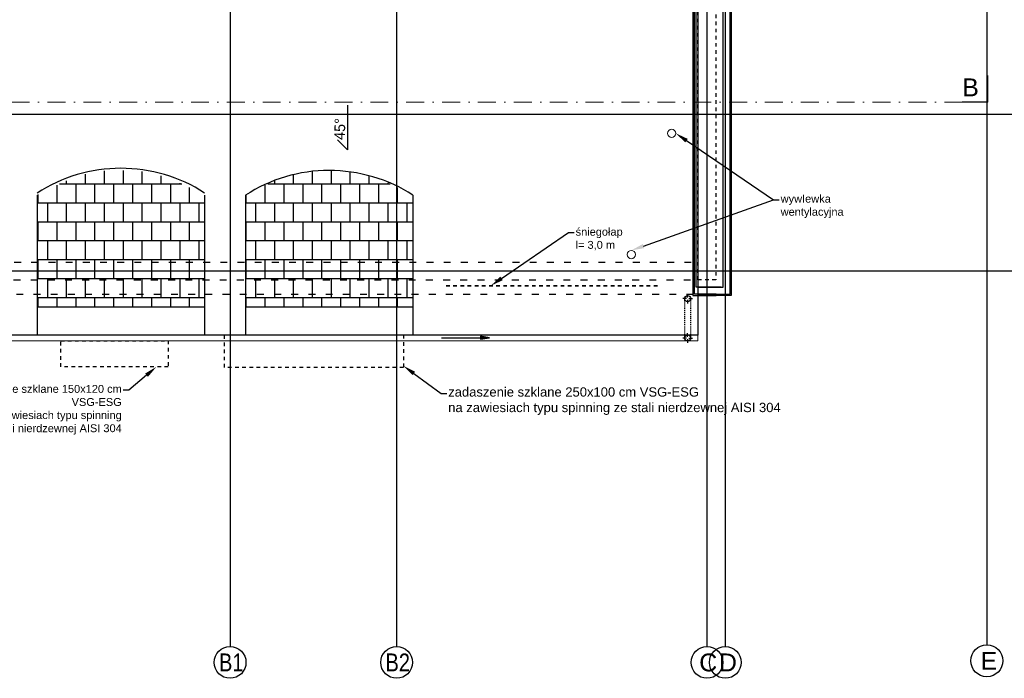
# Model space of a CAD drawing. Header units: millimetres. Extents: x -7023 to 53801, y 9849 to 33561.
# Tile 179 of 256: x 19068 to 20443, y 17827 to 18748. Entities that reach past the tile are written whole.
import ezdxf

# ---------------------------------------------------------------- set-up
doc = ezdxf.new("R2010")
doc.units = ezdxf.units.MM
for name, pattern in [('0.5_0.5', [1, 0.5, -0.5]), ('218-500', [1, 0.5, -0.5]), ('ACAD_ISO03W100', [30, 12, -18]), ('Dash 1_5', [3, 1.5, -1.5]), ('DASHDOT', [1, 0.5, -0.25, 0, -0.25])]:
    doc.linetypes.add(name, pattern=pattern)
doc.layers.add('.IE_podklad', color=252, linetype='Continuous')
doc.styles.add('Arial', font='arial.ttf', dxfattribs={"height": 125})
doc.styles.add('MtX_ISOCPEUR', font='txt')
doc.styles.get("Standard").update_dxf_attribs({"font": 'arial.ttf'})
doc.linetypes.add('ZIGZAG', pattern='A,0.00254,-5.08,[131,ltypeshp.shx,S=5.08,R=0,X=-5.08,Y=0],-10.16,[131,ltypeshp.shx,S=5.08,R=180,X=5.08,Y=0],-5.08', length=20.32254)

msp = doc.modelspace()

# ---------------------------------------------------------------- hatches: boundary and pattern name
at = {"layer": '.IE_podklad'}
h = msp.add_hatch(color=256, dxfattribs=at)
h.dxf.hatch_style = 1
h.paths.add_polyline_path([(19711.3, 18305.7), (19711.3, 18303.4), (19723.8, 18303.4)])
h = msp.add_hatch(color=256, dxfattribs=at)
h.dxf.hatch_style = 1
h.paths.add_polyline_path([(19711.3, 18303.4), (19711.3, 18301.2), (19723.8, 18303.4)])

# ---------------------------------------------------------------- linework, layer by layer
at = {"layer": '.IE_podklad', "ltscale": 25}
for p, q in [((19361.6, 19964), (19361.6, 17871.9)), ((19594.1, 19964), (19594.1, 17871.9)), ((20027.6, 19964), (20027.6, 17871.9)), ((20053.1, 19964), (20053.1, 17871.9)), ((20420, 18632.8), (20420, 18669.9)), ((18286.1, 18615.7), (21585.1, 18615.7)), ((18286.1, 18396.7), (21585.1, 18396.7))]:
    msp.add_line(p, q, dxfattribs=at)
at = {"layer": '.IE_podklad', "ltscale": 30}
msp.add_line((20418.5, 19963.4), (20418.5, 17874.1), dxfattribs=at)
at = {"layer": '.IE_podklad'}
for p, q in [((20015, 19232.2), (20015, 18307.2)), ((20008, 19177.2), (20008, 18362.2)), ((20010, 18364.2), (20010, 19175.2)), ((20060, 18364.2), (20060, 19175.2)), ((20061.5, 19177.2), (20061.5, 18362.2)), ((19525.7, 18628.5), (19525.7, 18565.8)), ((19525.7, 18565.8), (19511.6, 18580)), ((19186.1, 18518.3), (19186.1, 18536.4)), ((19212.5, 18518.3), (19212.5, 18537.2)), ((19476.7, 18518.3), (19476.7, 18536.4)), ((19503.1, 18518.3), (19503.1, 18537.2)), ((19133.3, 18518.3), (19133.3, 18522.7)), ((19159.7, 18518.3), (19159.7, 18531.9)), ((19239, 18518.3), (19239, 18535.7)), ((19265.4, 18518.3), (19265.4, 18529.8)), ((19423.9, 18518.3), (19423.9, 18522.5)), ((19450.3, 18518.3), (19450.3, 18531.8)), ((19529.5, 18518.3), (19529.5, 18535.7)), ((19555.9, 18518.3), (19555.9, 18529.9)), ((19120.1, 18491.9), (19120.1, 18516.8)), ((19123.4, 18518.3), (19294.3, 18518.3)), ((19146.5, 18491.9), (19146.5, 18518.3)), ((19172.9, 18491.9), (19172.9, 18518.3)), ((19199.3, 18491.9), (19199.3, 18518.3)), ((19225.7, 18491.9), (19225.7, 18518.3)), ((19252.2, 18491.9), (19252.2, 18518.3)), ((19278.6, 18491.9), (19278.6, 18518.3)), ((19291.8, 18518.3), (19291.8, 18519.5)), ((19305, 18491.9), (19305, 18513.3)), ((19410.7, 18491.9), (19410.7, 18516.6)), ((19414.4, 18518.3), (19585.3, 18518.3)), ((19437.1, 18491.9), (19437.1, 18518.3)), ((19463.5, 18491.9), (19463.5, 18518.3)), ((19489.9, 18491.9), (19489.9, 18518.3)), ((19516.3, 18491.9), (19516.3, 18518.3)), ((19542.7, 18491.9), (19542.7, 18518.3)), ((19569.2, 18491.9), (19569.2, 18518.3)), ((19582.4, 18518.3), (19582.4, 18519.7)), ((19595.6, 18491.9), (19595.6, 18513.5)), ((19092, 18502.4), (19092, 18346.7)), ((19093.7, 18491.9), (19093.7, 18503.4)), ((19325.8, 18502.4), (19325.8, 18346.7)), ((19383, 18502.4), (19383, 18346.7)), ((19384.2, 18491.9), (19384.2, 18503.2)), ((19616.8, 18502.4), (19616.8, 18346.7)), ((19092, 18491.9), (19325.8, 18491.9)), ((19106.9, 18465.5), (19106.9, 18491.9)), ((19133.3, 18465.5), (19133.3, 18491.9)), ((19159.7, 18465.5), (19159.7, 18491.9)), ((19186.1, 18465.5), (19186.1, 18491.9)), ((19212.5, 18465.5), (19212.5, 18491.9)), ((19239, 18465.5), (19239, 18491.9)), ((19265.4, 18465.5), (19265.4, 18491.9)), ((19291.8, 18465.5), (19291.8, 18491.9)), ((19318.2, 18465.5), (19318.2, 18491.9)), ((19383, 18491.9), (19616.8, 18491.9)), ((19397.4, 18465.5), (19397.4, 18491.9)), ((19423.9, 18465.5), (19423.9, 18491.9)), ((19450.3, 18465.5), (19450.3, 18491.9)), ((19476.7, 18465.5), (19476.7, 18491.9)), ((19503.1, 18465.5), (19503.1, 18491.9)), ((19529.5, 18465.5), (19529.5, 18491.9)), ((19555.9, 18465.5), (19555.9, 18491.9)), ((19582.4, 18465.5), (19582.4, 18491.9)), ((19608.8, 18465.5), (19608.8, 18491.9)), ((19092, 18465.5), (19325.8, 18465.5)), ((19093.7, 18439.1), (19093.7, 18465.5)), ((19120.1, 18439.1), (19120.1, 18465.5)), ((19146.5, 18439.1), (19146.5, 18465.5)), ((19172.9, 18439.1), (19172.9, 18465.5)), ((19199.3, 18439.1), (19199.3, 18465.5)), ((19225.7, 18439.1), (19225.7, 18465.5)), ((19252.2, 18439.1), (19252.2, 18465.5)), ((19278.6, 18439.1), (19278.6, 18465.5)), ((19305, 18439.1), (19305, 18465.5)), ((19383, 18465.5), (19616.8, 18465.5)), ((19384.2, 18439.1), (19384.2, 18465.5)), ((19410.7, 18439.1), (19410.7, 18465.5)), ((19437.1, 18439.1), (19437.1, 18465.5)), ((19463.5, 18439.1), (19463.5, 18465.5)), ((19489.9, 18439.1), (19489.9, 18465.5)), ((19516.3, 18439.1), (19516.3, 18465.5)), ((19542.7, 18439.1), (19542.7, 18465.5)), ((19569.2, 18439.1), (19569.2, 18465.5)), ((19595.6, 18439.1), (19595.6, 18465.5)), ((19092, 18439.1), (19325.8, 18439.1)), ((19106.9, 18412.7), (19106.9, 18439.1)), ((19133.3, 18412.7), (19133.3, 18439.1)), ((19159.7, 18412.7), (19159.7, 18439.1)), ((19186.1, 18412.7), (19186.1, 18439.1)), ((19212.5, 18412.7), (19212.5, 18439.1)), ((19239, 18412.7), (19239, 18439.1)), ((19265.4, 18412.7), (19265.4, 18439.1)), ((19291.8, 18412.7), (19291.8, 18439.1)), ((19318.2, 18412.7), (19318.2, 18439.1)), ((19383, 18439.1), (19616.8, 18439.1)), ((19397.4, 18412.7), (19397.4, 18439.1)), ((19423.9, 18412.7), (19423.9, 18439.1)), ((19450.3, 18412.7), (19450.3, 18439.1)), ((19476.7, 18412.7), (19476.7, 18439.1)), ((19503.1, 18412.7), (19503.1, 18439.1)), ((19529.5, 18412.7), (19529.5, 18439.1)), ((19555.9, 18412.7), (19555.9, 18439.1)), ((19582.4, 18412.7), (19582.4, 18439.1)), ((19608.8, 18412.7), (19608.8, 18439.1)), ((19092, 18412.7), (19325.8, 18412.7)), ((19093.7, 18386.2), (19093.7, 18412.7)), ((19120.1, 18386.2), (19120.1, 18412.7)), ((19146.5, 18386.2), (19146.5, 18412.7)), ((19172.9, 18386.2), (19172.9, 18412.7)), ((19199.3, 18386.2), (19199.3, 18412.7)), ((19225.7, 18386.2), (19225.7, 18412.7)), ((19252.2, 18386.2), (19252.2, 18412.7)), ((19278.6, 18386.2), (19278.6, 18412.7)), ((19305, 18386.2), (19305, 18412.7)), ((19383, 18412.7), (19616.8, 18412.7)), ((19384.2, 18386.2), (19384.2, 18412.7)), ((19410.7, 18386.2), (19410.7, 18412.7)), ((19437.1, 18386.2), (19437.1, 18412.7)), ((19463.5, 18386.2), (19463.5, 18412.7)), ((19489.9, 18386.2), (19489.9, 18412.7)), ((19516.3, 18386.2), (19516.3, 18412.7)), ((19542.7, 18386.2), (19542.7, 18412.7)), ((19569.2, 18386.2), (19569.2, 18412.7)), ((19595.6, 18386.2), (19595.6, 18412.7)), ((19092, 18386.2), (19325.8, 18386.2)), ((19106.9, 18359.8), (19106.9, 18386.2)), ((19133.3, 18359.8), (19133.3, 18386.2)), ((19159.7, 18359.8), (19159.7, 18386.2)), ((19186.1, 18359.8), (19186.1, 18386.2)), ((19212.5, 18359.8), (19212.5, 18386.2)), ((19239, 18359.8), (19239, 18386.2)), ((19265.4, 18359.8), (19265.4, 18386.2)), ((19291.8, 18359.8), (19291.8, 18386.2)), ((19318.2, 18359.8), (19318.2, 18386.2)), ((19383, 18386.2), (19616.8, 18386.2)), ((19397.4, 18359.8), (19397.4, 18386.2)), ((19423.9, 18359.8), (19423.9, 18386.2)), ((19450.3, 18359.8), (19450.3, 18386.2)), ((19476.7, 18359.8), (19476.7, 18386.2)), ((19503.1, 18359.8), (19503.1, 18386.2)), ((19529.5, 18359.8), (19529.5, 18386.2)), ((19555.9, 18359.8), (19555.9, 18386.2)), ((19582.4, 18359.8), (19582.4, 18386.2)), ((19608.8, 18359.8), (19608.8, 18386.2)), ((19092, 18359.8), (19325.8, 18359.8)), ((19093.7, 18346.7), (19093.7, 18359.8)), ((19120.1, 18346.7), (19120.1, 18359.8)), ((19146.5, 18346.7), (19146.5, 18359.8)), ((19172.9, 18346.7), (19172.9, 18359.8)), ((19199.3, 18346.7), (19199.3, 18359.8)), ((19225.7, 18346.7), (19225.7, 18359.8)), ((19252.2, 18346.7), (19252.2, 18359.8)), ((19278.6, 18346.7), (19278.6, 18359.8)), ((19305, 18346.7), (19305, 18359.8)), ((19383, 18359.8), (19616.8, 18359.8)), ((19384.2, 18346.7), (19384.2, 18359.8)), ((19410.7, 18346.7), (19410.7, 18359.8)), ((19437.1, 18346.7), (19437.1, 18359.8)), ((19463.5, 18346.7), (19463.5, 18359.8)), ((19489.9, 18346.7), (19489.9, 18359.8)), ((19516.3, 18346.7), (19516.3, 18359.8)), ((19542.7, 18346.7), (19542.7, 18359.8)), ((19569.2, 18346.7), (19569.2, 18359.8)), ((19595.6, 18346.7), (19595.6, 18359.8)), ((20008, 18362.2), (20040.2, 18362.2)), ((20040.2, 18364.2), (20010, 18364.2)), ((20015, 18364.2), (20015, 18364.2)), ((20015, 18364.2), (20060, 18364.2)), ((20061.5, 18362.2), (20015, 18362.2)), ((20040.2, 18364.2), (20040.2, 18364.2)), ((19092, 18346.7), (19325.8, 18346.7)), ((19092, 18346.7), (19092, 18307.2)), ((19325.8, 18346.7), (19325.8, 18307.2)), ((19383, 18346.7), (19616.8, 18346.7)), ((19383, 18346.7), (19383, 18307.2)), ((19616.8, 18346.7), (19616.8, 18307.2)), ((20015, 18307.2), (18526, 18307.2))]:
    msp.add_line(p, q, dxfattribs=at)
at = {"layer": '.IE_podklad', "linetype": 'ZIGZAG', "ltscale": 0.3}
for p, q in [((20012.5, 18374.2), (20012.5, 19165.2)), ((20047.5, 18374.2), (20012.5, 18374.2))]:
    msp.add_line(p, q, dxfattribs=at)
at = {"layer": '.IE_podklad', "linetype": '0.5_0.5', "ltscale": 10}
for p, q in [((20015, 18384.2), (20015, 19155.2)), ((20040, 19155.2), (20040, 18384.2)), ((20016.5, 18384.2), (20015, 18384.2)), ((20040, 18384.2), (20016.5, 18384.2)), ((19353.6, 18261.8), (19353.6, 18307.2)), ((19603.6, 18307.2), (19603.6, 18261.8)), ((19125.1, 18299.2), (19275.1, 18299.2)), ((19125.1, 18262.7), (19125.1, 18299.2)), ((19275.1, 18299.2), (19275.1, 18262.7)), ((19275.1, 18262.7), (19125.1, 18262.7)), ((19603.6, 18261.8), (19353.6, 18261.8))]:
    msp.add_line(p, q, dxfattribs=at)
at = {"layer": '.IE_podklad', "linetype": 'ZIGZAG'}
for p, q in [((20050, 18374.2), (20050, 19165.2)), ((20015, 18374.2), (20050, 18374.2))]:
    msp.add_line(p, q, dxfattribs=at)
at = {"layer": '.IE_podklad', "linetype": 'DASHDOT', "lineweight": 13, "ltscale": 50}
msp.add_line((20384.1, 18632.8), (18874.5, 18632.8), dxfattribs=at)
at = {"layer": '.IE_podklad', "lineweight": 30, "ltscale": 25}
msp.add_line((20420, 18632.8), (20384.1, 18632.8), dxfattribs=at)
at = {"layer": '.IE_podklad', "linetype": 'ByBlock', "lineweight": -2}
for p, q in [((20120.5, 18496.1), (20128.5, 18496.1)), ((19834.1, 18450.4), (19842.1, 18450.4)), ((19220.3, 18230.3), (19212.3, 18230.3)), ((19656.2, 18225.6), (19664.2, 18225.6))]:
    msp.add_line(p, q, dxfattribs=at)
at = {"layer": '.IE_podklad', "linetype": 'ACAD_ISO03W100', "ltscale": 0.8}
for p, q in [((18628, 18409.2), (20015, 18409.2)), ((18603.1, 18384.2), (20015, 18384.2)), ((18583.1, 18364.2), (20015, 18364.2))]:
    msp.add_line(p, q, dxfattribs=at)
at = {"layer": '.IE_podklad', "linetype": '218-500', "lineweight": 35, "ltscale": 10}
msp.add_line((19958.3, 18376.1), (19658.3, 18376.1), dxfattribs=at)
at = {"layer": '.IE_podklad', "linetype": 'Continuous'}
for p, q in [((19998.9, 18358), (19993.9, 18358)), ((20000.6, 18359.7), (20000.6, 18364.7)), ((20002.3, 18358), (20007.3, 18358)), ((20000.6, 18356.3), (20000.6, 18351.3)), ((19998.9, 18303), (19993.9, 18303)), ((20000.6, 18304.7), (20000.6, 18309.7)), ((20002.3, 18303), (20007.3, 18303)), ((20000.6, 18301.3), (20000.6, 18296.3))]:
    msp.add_line(p, q, dxfattribs=at)
at = {"layer": '.IE_podklad', "linetype": 'Dash 1_5', "ltscale": 0.9}
for p, q in [((19996.1, 18358), (19996.1, 18303)), ((20004.8, 18358), (20004.8, 18303.5))]:
    msp.add_line(p, q, dxfattribs=at)
at = {"layer": '.IE_podklad', "lineweight": 13}
for p, q in [((20015, 18299.2), (20015, 18307.2)), ((18526, 18299.2), (20015, 18299.2))]:
    msp.add_line(p, q, dxfattribs=at)
at = {"layer": '.IE_podklad', "linetype": 'ByBlock', "lineweight": -2}
for points in [[(19999, 18578.8), (20120.5, 18496.1)], [(19938.8, 18431.5), (20120.5, 18496.1)], [(19740.7, 18386.3), (19834.1, 18450.4)], [(19244.9, 18251.1), (19220.3, 18230.3)], [(19618.2, 18253.4), (19656.2, 18225.6)]]:
    msp.add_lwpolyline(points, dxfattribs=at)
at = {"layer": '.IE_podklad'}
msp.add_lwpolyline([(19656.8, 18303.4), (19723.8, 18303.4), (19711.3, 18305.7), (19711.3, 18301.2), (19723.8, 18303.4)], dxfattribs=at)
at = {"layer": '.IE_podklad', "lineweight": 13}
for centre in [(19978.3, 18589), (19921.9, 18419.6, 0)]:
    msp.add_circle(centre, 5.83, dxfattribs=at)
at = {"layer": '.IE_podklad', "linetype": 'Continuous'}
for centre, radius in [((20000.6, 18358), 4.5), ((20000.6, 18303), 4.5), ((19361.6, 17849.6), 22.2), ((19594.1, 17849.6), 22.2), ((20027.6, 17849.6), 22.2), ((20053.1, 17849.6), 22.2), ((20418.4, 17851.9), 22.2)]:
    msp.add_circle(centre, radius, dxfattribs=at)
at = {"layer": '.IE_podklad', "start_tangent": (-0.812245, 0.583316), "end_tangent": (-0.831358, -0.555737)}
for points in [[(19325.8, 18505.4), (19269.9, 18531.3), (19208.9, 18540.2), (19147.9, 18531.3), (19092, 18505.4)], [(19616.8, 18502.4), (19560.9, 18528.3), (19499.9, 18537.2), (19438.9, 18528.3), (19383, 18502.4)]]:
    msp.add_spline(points, degree=3, dxfattribs=at)
at = {"layer": '.IE_podklad'}
for points in [[(19997.3, 18576.3), (19984.1, 18589), (20000.7, 18581.3)], [(19939.8, 18428.6), (19921.9, 18425.4), (19937.8, 18434.3)], [(19742.4, 18383.8), (19725.8, 18376.1), (19739, 18388.8)], [(19243, 18253.4), (19258.7, 18262.7), (19246.9, 18248.8)], [(19616.4, 18251), (19603.6, 18264), (19619.9, 18255.8)]]:
    msp.add_solid(points, dxfattribs=at)

# ---------------------------------------------------------------- texts
at = {"layer": '.IE_podklad', "linetype": 'Continuous', "ltscale": 25, "style": 'Arial'}
msp.add_text('B', height=25, dxfattribs=at).set_placement((20384, 18640.8))
at = {"layer": '.IE_podklad', "linetype": 'Continuous', "style": 'MtX_ISOCPEUR'}
msp.add_text('  45°', height=15, rotation=87.9244, dxfattribs=at).set_placement((19521.3, 18568.5))
at = {"layer": '.IE_podklad'}
for s, insert, char_height, attachment_point in [('\\pxql;wywIewka\\Pwentylacyjna', (20130.5, 18503.2), 11, 1), ('\\pxql;śniegołap\\Pl= 3,0 m', (19844.1, 18457), 11, 1), ('\\pxqr;zadaszenie szklane 150x120 cm \\PVSG-ESG\\Pna zawiesiach typu spinning\\P ze stali nierdzewnej AISI 304', (19210.3, 18237.4), 11, 3), ('\\pxql;zadaszenie szklane 250x100 cm VSG-ESG\\Pna zawiesiach typu spinning ze stali nierdzewnej AISI 304', (19666.2, 18234.1), 13, 1)]:
    msp.add_mtext(s, dxfattribs=dict(at, insert=insert, char_height=char_height, attachment_point=attachment_point))
at = {"layer": '.IE_podklad', "char_height": 25, "attachment_point": 1}
for s, insert, width in [('{\\W0.8;B2}', (19578.6, 17862.1), 492.116), ('C', (20016.7, 17862.1), 492.116), ('E', (20409.5, 17864.3), 28.914), ('E', (20409.5, 17864.3), 492.116), ('{\\W0.8;B1}', (19346.1, 17862.1), 492.116), ('D', (20044.2, 17862.1), 492.116)]:
    msp.add_mtext(s, dxfattribs=dict(at, insert=insert, width=width))

doc.saveas('drawing.dxf')
